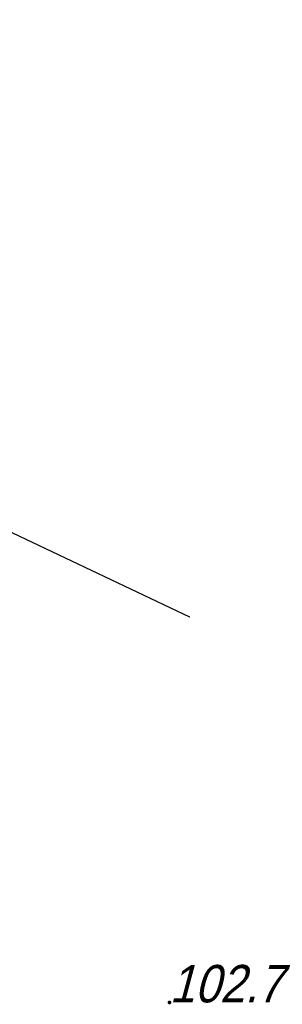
# Model space of a CAD drawing. Extents: x 6530721 to 6531385, y 5978377 to 5979143.
# Tile 146 of 146: x 6531111 to 6531117, y 5978863 to 5978886. Entities that reach past the tile are written whole.
import ezdxf

# ---------------------------------------------------------------- set-up
doc = ezdxf.new("R2010")
doc.units = 0
doc.linetypes.add('AB_rokocin 2014-08-13 AC2004$0$l217_500', pattern=[2, 1.5, -0.5])
doc.linetypes.add('AB_rokocin 2014-08-13 AC2004$0$l219_500', pattern=[0])
for name, color, linetype, lineweight in [('AB-wymiarowa', 7, 'Continuous', 30), ('AB_rokocin 2014-08-13 AC2004$0$217-Granica konturu klasyfikcyjnego', 7, 'Continuous', 18), ('AB_rokocin 2014-08-13 AC2004$0$219-Linia granicy', 7, 'Continuous', 18), ('AB_rokocin 2014-08-13 AC2004$0$punkt wysokościowy naturalny', 7, 'Continuous', 18), ('AB_rokocin 2014-08-13 AC2004$0$punkt wysokościowy naturalny-Atr2', 7, 'Continuous', 18)]:
    doc.layers.add(name, color=color, linetype=linetype, lineweight=lineweight)
doc.styles.add('AB_rokocin 2014-08-13 AC2004$0$Standard', font='txt')

# ---------------------------------------------------------------- blocks, each defined once
blk = doc.blocks.new('AB_rokocin 2014-08-13 AC2004$0$PW01')
at = {"linetype": 'Continuous', "lineweight": 13}
h = blk.add_hatch(color=0, dxfattribs=at)
edge = h.paths.add_edge_path()
edge.add_arc((0, 0), 0.045, 0, 360)
blk = doc.blocks.new('AB_rokocin 2014-08-13 AC2004')
at = {"layer": 'AB_rokocin 2014-08-13 AC2004$0$217-Granica konturu klasyfikcyjnego', "color": 3, "linetype": 'AB_rokocin 2014-08-13 AC2004$0$l217_500', "lineweight": 18, "flags": 128}
blk.add_lwpolyline([(6531084.58, 5978886.18), (6531114.809, 5978871.84)], dxfattribs=at)
blk.add_lwpolyline([(6531084.58, 5978886.18), (6531114.809, 5978871.84)], dxfattribs=at)
at = {"layer": 'AB_rokocin 2014-08-13 AC2004$0$219-Linia granicy', "color": 92, "linetype": 'AB_rokocin 2014-08-13 AC2004$0$l219_500', "lineweight": 30, "flags": 128}
blk.add_lwpolyline([(6531114.809, 5978871.84), (6531084.58, 5978886.18)], dxfattribs=at)
blk.add_lwpolyline([(6531114.809, 5978871.84), (6531084.58, 5978886.18)], dxfattribs=at)
at = {"layer": 'AB_rokocin 2014-08-13 AC2004$0$punkt wysokościowy naturalny', "color": 7, "linetype": 'Continuous', "lineweight": 13}
blk.add_blockref('AB_rokocin 2014-08-13 AC2004$0$PW01', (6531114.32, 5978862.59), dxfattribs=at)
at = {"layer": 'AB_rokocin 2014-08-13 AC2004$0$punkt wysokościowy naturalny-Atr2', "color": 252, "linetype": 'ByBlock', "lineweight": 20, "style": 'AB_rokocin 2014-08-13 AC2004$0$Standard', "oblique": 15, "width": 0.9}
blk.add_text('102.7', height=0.9, dxfattribs=at).set_placement((6531114.32, 5978862.59))

msp = doc.modelspace()

# ---------------------------------------------------------------- block references
at = {"layer": 'AB-wymiarowa'}
msp.add_blockref('AB_rokocin 2014-08-13 AC2004', (0, 0), dxfattribs=at)

doc.saveas('drawing.dxf')
